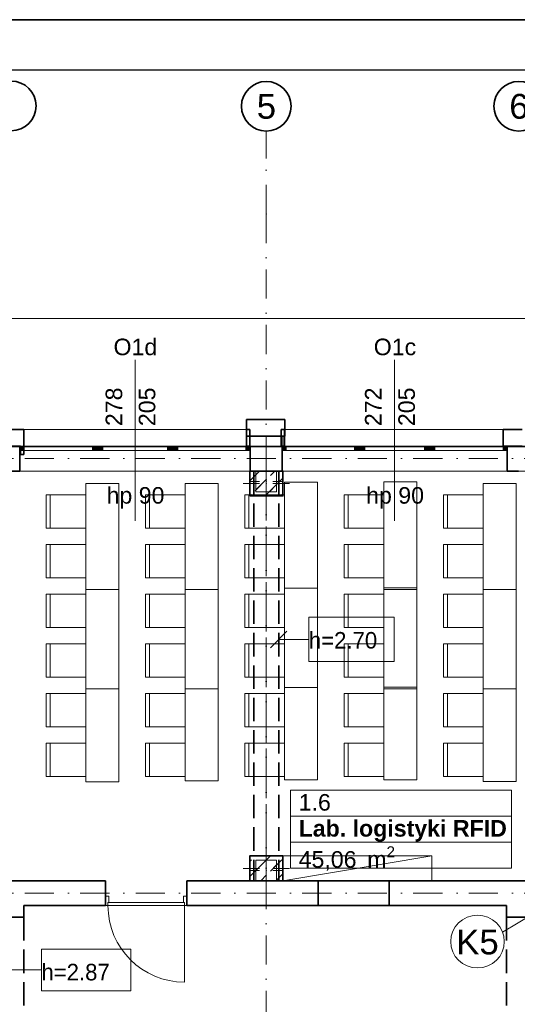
# Model space of a CAD drawing. Header units: millimetres. Extents: x -34676 to 172266, y 39940 to 476087.
# Tile 163 of 256: x 37943 to 43953, y 316783 to 328677. Entities that reach past the tile are written whole.
import ezdxf
from ezdxf.lldxf.tags import DXFTag

# ---------------------------------------------------------------- set-up
doc = ezdxf.new("R2010")
doc.units = ezdxf.units.MM
doc.header["$MEASUREMENT"] = 0
doc.linetypes.add('Krawędzie ukryte', pattern=[3.912222, 2.822222, -1.09])
doc.linetypes.add('Kropki i Kreski', pattern=[6.702778, 3.527778, -1.763889, 0, -1.411111])
for name, color, linetype in [('#podkład', 252, 'Continuous'), ('- A - ocieplenie', 7, 'Continuous'), ('- strefy pomieszczeń', 7, 'Continuous'), ('2D - Ogólne', 7, 'Continuous'), ('_TABELA', 7, 'Continuous'), ('Drzwi Archicad', 7, 'Continuous'), ('IS_Text_Pion_Wodociag', 7, 'Continuous'), ('Konstrukcja - Belki', 7, 'Continuous'), ('Konstrukcja - Dach', 7, 'Continuous'), ('Konstrukcja - Siatka mod', 7, 'Continuous'), ('Konstrukcja - Stropy', 7, 'Continuous'), ('Konstrukcja - Słupy', 7, 'Continuous'), ('Konstrukcja - Ściany nośne wew..P', 7, 'Continuous'), ('Konstrukcja - Ściany zewnętrzne', 7, 'Continuous'), ('Okna Archicada', 7, 'Continuous'), ('Opisy - Etykiety', 7, 'Continuous'), ('Wnętrze - Umeblowanie', 7, 'Continuous'), ('z JAN', 7, 'Continuous'), ('Znaczniki okien Archicada', 7, 'Continuous')]:
    doc.layers.add(name, color=color, linetype=linetype)
doc.styles.get("Standard").update_dxf_attribs({"font": 'arial.ttf'})
doc.styles.add('STYL_AUTOMATYCZNY_1', font='arial.ttf')
doc.styles.add('STYL_AUTOMATYCZNY_2', font='arial.ttf')
doc.styles.add('STYL_AUTOMATYCZNY_5', font='arial.ttf')
tags = doc.linetypes.add('SOLID', pattern=[10, 10, 0]).pattern_tags.tags
tags[6:7] = [DXFTag(74, 4), DXFTag(75, 0), DXFTag(340, '0'), DXFTag(46, 0.0), DXFTag(50, 0.0), DXFTag(44, 0.0), DXFTag(45, 0.0)]
tags[4:5] = [DXFTag(74, 4), DXFTag(75, 0), DXFTag(340, '0'), DXFTag(46, 0.0), DXFTag(50, 0.0), DXFTag(44, 0.0), DXFTag(45, 0.0)]
pattern_1 = [(45, (-208051.03, 604918.2), (-183.84776, 183.84776), []), (45, (-208142.95, 605010.13), (-183.84776, 183.84776), [195, -65])]

# ---------------------------------------------------------------- blocks, each defined once
blk = doc.blocks.new('ILHKGJHF')
at = {"layer": 'Konstrukcja - Słupy', "linetype": 'Continuous', "lineweight": 25}
h = blk.add_hatch(dxfattribs=at)
h.set_pattern_fill('Beton_zbrojony_0003', color=252, style=0, pattern_type=2)
h.set_pattern_definition(pattern_1)
h.paths.add_polyline_path([(40328, 328290), (40728, 328290), (40728, 328590), (40328, 328590)])
h = blk.add_hatch(dxfattribs=at)
h.set_pattern_fill('Beton_zbrojony_0003', color=252, style=0, pattern_type=2)
h.set_pattern_definition(pattern_1)
h.paths.add_polyline_path([(40403, 328340), (40653, 328340), (40653, 328590), (40403, 328590)])
h = blk.add_hatch(dxfattribs=at)
h.set_pattern_fill('Beton_zbrojony_0003', color=252, style=0, pattern_type=2)
h.set_pattern_definition(pattern_1)
h.paths.add_polyline_path([(40328, 323640), (40728, 323640), (40728, 323940), (40328, 323940)])
h = blk.add_hatch(dxfattribs=at)
h.set_pattern_fill('Beton_zbrojony_0003', color=252, style=0, pattern_type=2)
h.set_pattern_definition(pattern_1)
h.paths.add_polyline_path([(40403, 323639), (40653, 323639), (40653, 323889), (40403, 323889)])
at = {"layer": 'Okna Archicada', "linetype": 'Continuous', "lineweight": 13}
for points in [[(37553, 328890), (37553, 328840), (37603, 328840), (37603, 328890)], [(38478, 328840), (38478, 328890), (38428, 328890), (38428, 328840)], [(38478, 328890), (38478, 328840), (38553, 328840), (38553, 328890)], [(39408, 328840), (39408, 328890), (39333, 328890), (39333, 328840)], [(39408, 328890), (39408, 328840), (39458, 328840), (39458, 328890)], [(40333, 328840), (40333, 328890), (40283, 328890), (40283, 328840)], [(40718, 328890), (40718, 328840), (40768, 328840), (40768, 328890)], [(41643, 328840), (41643, 328890), (41593, 328890), (41593, 328840)], [(41643, 328890), (41643, 328840), (41718, 328840), (41718, 328890)], [(42513, 328840), (42513, 328890), (42438, 328890), (42438, 328840)], [(42513, 328890), (42513, 328840), (42563, 328840), (42563, 328890)], [(43438, 328840), (43438, 328890), (43388, 328890), (43388, 328840)]]:
    blk.add_hatch(color=252, dxfattribs=at).paths.add_polyline_path(points)
at = {"layer": '- A - ocieplenie', "color": 252, "linetype": 'Continuous', "lineweight": 35, "ltscale": 100}
for p, q in [((37598, 328940), (37598, 329090)), ((40288, 328940), (40288, 329090)), ((40747, 328940), (40747, 329090)), ((43388, 328940), (43388, 329090)), ((37598, 328890), (37598, 328940)), ((40288, 328890), (40288, 328940)), ((40747, 328890), (40747, 328940)), ((43388, 328890), (43388, 328940))]:
    blk.add_line(p, q, dxfattribs=at)
at = {"layer": '- A - ocieplenie', "color": 252, "linetype": 'Continuous', "lineweight": 35, "ltscale": 100, "flags": 128}
for points in [[(40751, 329211), (40288, 329211)], [(40288, 329211), (40288, 329011)], [(40751, 329011), (40751, 329211)], [(37598, 329090), (37358, 329090)], [(40328, 329090), (40288, 329090)], [(40288, 329011), (40751, 329011)], [(40328, 328890), (40328, 329090)], [(40747, 329090), (40707, 329090)], [(40707, 329090), (40707, 328890)], [(43618, 329090), (43388, 329090)], [(37398, 328890), (37558, 328890)], [(37558, 328890), (37558, 328790)], [(37598, 328790), (37598, 328890)], [(40288, 328890), (40328, 328890)], [(40707, 328890), (40747, 328890)], [(43388, 328890), (43618, 328890)], [(37558, 328790), (37598, 328790)]]:
    blk.add_lwpolyline(points, dxfattribs=at)
at = {"layer": '- strefy pomieszczeń', "color": 252, "linetype": 'Continuous', "lineweight": 13, "ltscale": 100}
for p, q in [((40819, 324734), (43488, 324734)), ((40819, 324420), (40819, 324734)), ((43488, 324734), (43488, 324420)), ((43488, 324420), (40819, 324420)), ((40819, 324420), (43488, 324420)), ((40819, 324106), (40819, 324420)), ((43488, 324420), (43488, 324106)), ((43488, 324106), (40819, 324106)), ((40819, 324106), (43488, 324106)), ((40819, 323791), (40819, 324106)), ((43488, 324106), (43488, 323791)), ((43488, 323791), (40819, 323791))]:
    blk.add_line(p, q, dxfattribs=at)
at = {"color": 252, "linetype": 'Continuous', "lineweight": 35, "ltscale": 100, "flags": 128}
for points in [[(39568, 323340), (39568, 323640)], [(42014, 323640), (41154, 323640)], [(41154, 323340), (42014, 323340)]]:
    blk.add_lwpolyline(points, dxfattribs=at)
at = {"layer": '2D - Ogólne', "color": 252, "linetype": 'Continuous', "lineweight": 13, "ltscale": 100}
for p, q in [((38748, 327161), (38348, 327161)), ((39948, 327161), (39548, 327161)), ((41148, 327175), (40748, 327175)), ((42347, 327161), (41947, 327161)), ((42348, 327181), (41948, 327181)), ((43548, 327161), (43148, 327161)), ((38748, 325961), (38348, 325961)), ((39948, 325961), (39548, 325961)), ((41148, 325975), (40748, 325975)), ((42347, 325961), (41947, 325961)), ((42348, 325981), (41948, 325981)), ((43548, 325961), (43148, 325961))]:
    blk.add_line(p, q, dxfattribs=at)
at = {"layer": 'Drzwi Archicad', "color": 252, "linetype": 'Continuous', "lineweight": 35, "ltscale": 100}
for p, q in [((38588, 323455), (38588, 323640)), ((39568, 323455), (39568, 323640)), ((38588, 323340), (38588, 323455)), ((38588, 323340), (38588, 323455)), ((39568, 323340), (39568, 323455)), ((39568, 323340), (39568, 323455))]:
    blk.add_line(p, q, dxfattribs=at)
at = {"layer": 'Drzwi Archicad', "color": 252, "linetype": 'Continuous', "lineweight": 13, "ltscale": 100}
for p, q in [((38588, 323340), (38588, 323455)), ((38588, 323455), (38628, 323455)), ((38628, 323455), (38628, 323380)), ((39528, 323380), (39528, 323455)), ((39528, 323455), (39568, 323455)), ((39568, 323455), (39568, 323340)), ((38616, 323340), (38588, 323340)), ((38628, 323380), (38616, 323380)), ((38616, 323380), (38616, 323340)), ((39540, 323380), (38616, 323380)), ((38616, 323380), (38616, 323340)), ((38616, 323340), (39540, 323340)), ((39540, 323380), (39528, 323380)), ((39540, 323340), (39540, 323380)), ((39540, 323340), (39540, 323380)), ((39540, 323340), (39540, 322416)), ((39568, 323340), (39540, 323340))]:
    blk.add_line(p, q, dxfattribs=at)
blk.add_arc((39540, 323340), 924, 180, 270, dxfattribs=at)
at = {"layer": 'Konstrukcja - Belki', "color": 252, "linetype": 'Krawędzie ukryte', "lineweight": 35, "ltscale": 100}
for p, q in [((40378, 328590), (40378, 323640)), ((40378, 328590), (40678, 328590)), ((40678, 328590), (40678, 323640)), ((40378, 323640), (40678, 323640)), ((37298, 323200), (37598, 323200)), ((37598, 323200), (37598, 321301)), ((43428, 323200), (43428, 321280)), ((43428, 323200), (43728, 323200))]:
    blk.add_line(p, q, dxfattribs=at)
at = {"layer": 'Konstrukcja - Belki', "color": 252, "linetype": 'Kropki i Kreski', "lineweight": 13, "ltscale": 100}
blk.add_line((40528, 328590), (40528, 323640), dxfattribs=at)
at = {"layer": 'Konstrukcja - Dach', "color": 252, "linetype": 'Continuous', "lineweight": 13, "ltscale": 100}
for p, q in [((22498, 330450), (46548, 330431)), ((46548, 328890), (22498, 328890)), ((46548, 328884), (22498, 328884))]:
    blk.add_line(p, q, dxfattribs=at)
at = {"layer": 'Konstrukcja - Siatka mod', "color": 252, "linetype": 'Kropki i Kreski', "lineweight": 13, "ltscale": 100}
for p, q in [((40528, 331696), (40528, 332696)), ((40528, 331696), (40528, 314732)), ((20180, 328740), (49625, 328740)), ((20180, 323490), (49625, 323490))]:
    blk.add_line(p, q, dxfattribs=at)
at = {"layer": 'Konstrukcja - Siatka mod', "color": 252, "linetype": 'Continuous', "lineweight": 35, "ltscale": 100}
for centre in [(37448, 333001), (40528, 332996), (43578, 332996)]:
    blk.add_circle(centre, 300, dxfattribs=at)
at = {"layer": 'Konstrukcja - Siatka mod', "color": 252, "linetype": 'Kropki i Kreski', "lineweight": 13, "ltscale": 100}
blk.add_point((40528, 331696), dxfattribs=at)
blk.add_point((40528, 331696), dxfattribs=at)
at = {"layer": 'Konstrukcja - Stropy', "color": 252, "linetype": 'Continuous', "lineweight": 13, "ltscale": 100}
blk.add_line((49668, 328590), (22628, 328590), dxfattribs=at)
at = {"layer": 'Konstrukcja - Słupy', "color": 252, "linetype": 'Continuous', "lineweight": 13, "ltscale": 100}
for p, q in [((40528, 328545), (40528, 328670)), ((40448, 328465), (40323, 328465)), ((40608, 328465), (40733, 328465)), ((40528, 328385), (40528, 328260)), ((40528, 323844), (40528, 323969)), ((40448, 323764), (40323, 323764)), ((40608, 323764), (40733, 323764)), ((40528, 323684), (40528, 323559))]:
    blk.add_line(p, q, dxfattribs=at)
at = {"layer": 'Konstrukcja - Słupy', "color": 252, "linetype": 'Continuous', "lineweight": 0, "ltscale": 100}
for p, q in [((40528, 328520), (40528, 328670)), ((40448, 328440), (40248, 328440)), ((40608, 328440), (40808, 328440)), ((40528, 328360), (40528, 328210)), ((40528, 323870), (40528, 324020)), ((40448, 323790), (40248, 323790)), ((40608, 323790), (40808, 323790)), ((40528, 323710), (40528, 323560))]:
    blk.add_line(p, q, dxfattribs=at)
at = {"layer": 'Konstrukcja - Słupy', "color": 252, "linetype": 'Continuous', "lineweight": 35, "ltscale": 100, "flags": 128}
for points in [[(40328, 328290), (40728, 328290), (40728, 328590), (40328, 328590)], [(40328, 323640), (40728, 323640), (40728, 323940), (40328, 323940)]]:
    blk.add_lwpolyline(points, close=True, dxfattribs=at)
at = {"layer": 'Konstrukcja - Słupy', "color": 252, "linetype": 'Continuous', "lineweight": 13, "ltscale": 100, "flags": 128}
for points in [[(40403, 328340), (40653, 328340), (40653, 328590), (40403, 328590)], [(40403, 323639), (40653, 323639), (40653, 323889), (40403, 323889)]]:
    blk.add_lwpolyline(points, close=True, dxfattribs=at)
at = {"layer": 'Konstrukcja - Słupy', "color": 252, "linetype": 'Continuous', "lineweight": 13, "ltscale": 100}
for p in [(40528, 328465), (40528, 323764)]:
    blk.add_point(p, dxfattribs=at)
at = {"layer": 'Konstrukcja - Słupy', "color": 252, "linetype": 'Continuous', "lineweight": 0, "ltscale": 100}
for p in [(40528, 328440), (40528, 323790)]:
    blk.add_point(p, dxfattribs=at)
at = {"layer": 'Konstrukcja - Ściany nośne wew..P', "color": 252, "linetype": 'Continuous', "lineweight": 35, "ltscale": 100}
for p, q in [((38588, 323455), (38588, 323640)), ((41154, 323640), (41154, 323340)), ((42014, 323640), (42014, 323340)), ((38588, 323340), (38588, 323455))]:
    blk.add_line(p, q, dxfattribs=at)
at = {"layer": 'Konstrukcja - Ściany nośne wew..P', "color": 252, "linetype": 'Continuous', "lineweight": 35, "ltscale": 100, "flags": 128}
for points in [[(38588, 323640), (36859, 323640)], [(40328, 323640), (39568, 323640)], [(41154, 323640), (40728, 323640)], [(44261, 323640), (42014, 323640)], [(37598, 323200), (37598, 323340)], [(37598, 323340), (38588, 323340)], [(39568, 323340), (41154, 323340)], [(42014, 323340), (43428, 323340)], [(43428, 323340), (43428, 323200)], [(37298, 323200), (37598, 323200)], [(43428, 323200), (43728, 323200)]]:
    blk.add_lwpolyline(points, dxfattribs=at)
at = {"layer": 'Konstrukcja - Ściany zewnętrzne', "color": 252, "linetype": 'Continuous', "lineweight": 35, "ltscale": 100}
for p, q in [((37553, 328890), (37553, 328840)), ((40333, 328890), (40333, 328840)), ((40718, 328890), (40718, 328840)), ((43438, 328890), (43438, 328840)), ((37553, 328840), (37553, 328590)), ((40333, 328840), (40333, 328590)), ((40718, 328840), (40718, 328590)), ((43438, 328840), (43438, 328590))]:
    blk.add_line(p, q, dxfattribs=at)
at = {"layer": 'Konstrukcja - Ściany zewnętrzne', "color": 252, "linetype": 'Continuous', "lineweight": 13, "ltscale": 100, "flags": 128}
blk.add_lwpolyline([(40728, 328890), (40728, 329010), (40328, 329010), (40328, 328890)], dxfattribs=at)
at = {"layer": 'Konstrukcja - Ściany zewnętrzne', "color": 252, "linetype": 'Continuous', "lineweight": 35, "ltscale": 100, "flags": 128}
for points in [[(37553, 328890), (37413, 328890)], [(43573, 328890), (43438, 328890)], [(37413, 328590), (37553, 328590)], [(40333, 328590), (40403, 328590)], [(40653, 328590), (40718, 328590)], [(43438, 328590), (43573, 328590)]]:
    blk.add_lwpolyline(points, dxfattribs=at)
at = {"layer": 'Okna Archicada', "color": 252, "linetype": 'Continuous', "lineweight": 13, "ltscale": 100}
for p, q in [((37598, 329090), (40288, 329090)), ((40747, 329090), (43388, 329090)), ((40333, 328890), (37553, 328890)), ((37553, 328890), (37603, 328890)), ((37598, 328890), (40288, 328890)), ((37603, 328890), (37603, 328840)), ((37603, 328890), (38428, 328890)), ((38428, 328840), (38428, 328890)), ((38428, 328890), (38478, 328890)), ((38478, 328890), (38553, 328890)), ((38553, 328890), (38553, 328840)), ((38553, 328890), (39333, 328890)), ((39333, 328840), (39333, 328890)), ((39333, 328890), (39408, 328890)), ((39408, 328890), (39458, 328890)), ((39458, 328890), (39458, 328840)), ((39458, 328890), (40283, 328890)), ((40283, 328840), (40283, 328890)), ((40283, 328890), (40333, 328890)), ((43438, 328890), (40718, 328890)), ((40718, 328890), (40768, 328890)), ((40747, 328890), (43388, 328890)), ((40768, 328890), (40768, 328840)), ((40768, 328890), (41593, 328890)), ((41593, 328840), (41593, 328890)), ((41593, 328890), (41643, 328890)), ((41643, 328890), (41718, 328890)), ((41718, 328890), (41718, 328840)), ((41718, 328890), (42438, 328890)), ((42438, 328840), (42438, 328890)), ((42438, 328890), (42513, 328890)), ((42513, 328890), (42563, 328890)), ((42563, 328890), (42563, 328840)), ((42563, 328890), (43388, 328890)), ((43388, 328840), (43388, 328890)), ((43388, 328890), (43438, 328890)), ((37603, 328840), (37553, 328840)), ((38428, 328840), (37603, 328840)), ((38478, 328840), (38428, 328840)), ((38553, 328840), (38478, 328840)), ((39333, 328840), (38553, 328840)), ((39408, 328840), (39333, 328840)), ((39458, 328840), (39408, 328840)), ((40283, 328840), (39458, 328840)), ((40333, 328840), (40283, 328840)), ((40768, 328840), (40718, 328840)), ((41593, 328840), (40768, 328840)), ((41643, 328840), (41593, 328840)), ((41718, 328840), (41643, 328840)), ((42438, 328840), (41718, 328840)), ((42513, 328840), (42438, 328840)), ((42563, 328840), (42513, 328840)), ((43388, 328840), (42563, 328840)), ((43438, 328840), (43388, 328840)), ((40333, 328590), (37553, 328590)), ((43438, 328590), (40718, 328590))]:
    blk.add_line(p, q, dxfattribs=at)
at = {"layer": 'Okna Archicada', "color": 252, "linetype": 'Continuous', "lineweight": 35, "ltscale": 100}
for p, q in [((37598, 328940), (37598, 329090)), ((40288, 328940), (40288, 329090)), ((40747, 328940), (40747, 329090)), ((43388, 328940), (43388, 329090)), ((37553, 328890), (37553, 328840)), ((37553, 328890), (37553, 328840)), ((37598, 328890), (37598, 328940)), ((40288, 328890), (40288, 328940)), ((40333, 328890), (40333, 328840)), ((40333, 328890), (40333, 328840)), ((40718, 328890), (40718, 328840)), ((40718, 328890), (40718, 328840)), ((40747, 328890), (40747, 328940)), ((43388, 328890), (43388, 328940)), ((43438, 328890), (43438, 328840)), ((43438, 328890), (43438, 328840)), ((37553, 328840), (37553, 328590)), ((40333, 328840), (40333, 328590)), ((40718, 328840), (40718, 328590)), ((43438, 328840), (43438, 328590))]:
    blk.add_line(p, q, dxfattribs=at)
at = {"layer": 'Opisy - Etykiety', "color": 252, "linetype": 'Continuous', "lineweight": 20, "ltscale": 100}
for p, q in [((42073, 326824), (41042, 326824)), ((41042, 326824), (41042, 326288)), ((42073, 326288), (42073, 326824)), ((40778, 326656), (40578, 326456)), ((40678, 326556), (41042, 326556)), ((41042, 326288), (42073, 326288))]:
    blk.add_line(p, q, dxfattribs=at)
at = {"layer": 'Opisy - Etykiety', "color": 252, "linetype": 'Continuous', "lineweight": 13, "ltscale": 100}
for p, q in [((38893, 322816), (37812, 322816)), ((37812, 322816), (37812, 322310)), ((38893, 322310), (38893, 322816)), ((37448, 322563), (37812, 322563)), ((37812, 322310), (38893, 322310))]:
    blk.add_line(p, q, dxfattribs=at)
at = {"layer": 'Wnętrze - Umeblowanie', "color": 252, "linetype": 'Continuous', "lineweight": 13, "ltscale": 100}
for p, q in [((37918, 328301), (37918, 327901)), ((39118, 328301), (39118, 327901)), ((40318, 328301), (40318, 327901)), ((41518, 328301), (41518, 327901)), ((42718, 328301), (42718, 327901)), ((37918, 327701), (37918, 327301)), ((39118, 327701), (39118, 327301)), ((40318, 327701), (40318, 327301)), ((41518, 327701), (41518, 327301)), ((42718, 327701), (42718, 327301)), ((37918, 327101), (37918, 326701)), ((39118, 327101), (39118, 326701)), ((40318, 327101), (40318, 326701)), ((41518, 327101), (41518, 326701)), ((42718, 327101), (42718, 326701)), ((37918, 326501), (37918, 326101)), ((39118, 326501), (39118, 326101)), ((40318, 326501), (40318, 326101)), ((41518, 326501), (41518, 326101)), ((42718, 326501), (42718, 326101)), ((37918, 325901), (37918, 325501)), ((39118, 325901), (39118, 325501)), ((40318, 325901), (40318, 325501)), ((41518, 325901), (41518, 325501)), ((42718, 325901), (42718, 325501)), ((37918, 325301), (37918, 324901)), ((39118, 325301), (39118, 324901)), ((40318, 325301), (40318, 324901)), ((41518, 325301), (41518, 324901)), ((42718, 325301), (42718, 324901)), ((40728, 323640), (42528, 323940))]:
    blk.add_line(p, q, dxfattribs=at)
at = {"layer": 'Wnętrze - Umeblowanie', "color": 252, "linetype": 'Continuous', "lineweight": 13, "ltscale": 100, "flags": 128}
for points in [[(38748, 328441), (38748, 324836), (38348, 324836), (38348, 328441)], [(39948, 328441), (39948, 324846), (39548, 324846), (39548, 328441)], [(41148, 328455), (41148, 324861), (40748, 324861), (40748, 328455)], [(42348, 328461), (42348, 324861), (41948, 324861), (41948, 328461)], [(43548, 328441), (43548, 324841), (43148, 324841), (43148, 328441)], [(38348, 328301), (38348, 327901), (37868, 327901), (37868, 328301)], [(39548, 328301), (39548, 327901), (39068, 327901), (39068, 328301)], [(40748, 328301), (40748, 327901), (40268, 327901), (40268, 328301)], [(41948, 328301), (41948, 327901), (41468, 327901), (41468, 328301)], [(43148, 328301), (43148, 327901), (42668, 327901), (42668, 328301)], [(38348, 327701), (38348, 327301), (37868, 327301), (37868, 327701)], [(39548, 327701), (39548, 327301), (39068, 327301), (39068, 327701)], [(40748, 327701), (40748, 327301), (40268, 327301), (40268, 327701)], [(41948, 327701), (41948, 327301), (41468, 327301), (41468, 327701)], [(43148, 327701), (43148, 327301), (42668, 327301), (42668, 327701)], [(38348, 327101), (38348, 326701), (37868, 326701), (37868, 327101)], [(39548, 327101), (39548, 326701), (39068, 326701), (39068, 327101)], [(40748, 327101), (40748, 326701), (40268, 326701), (40268, 327101)], [(41948, 327101), (41948, 326701), (41468, 326701), (41468, 327101)], [(43148, 327101), (43148, 326701), (42668, 326701), (42668, 327101)], [(38348, 326501), (38348, 326101), (37868, 326101), (37868, 326501)], [(39548, 326501), (39548, 326101), (39068, 326101), (39068, 326501)], [(40748, 326501), (40748, 326101), (40268, 326101), (40268, 326501)], [(41948, 326501), (41948, 326101), (41468, 326101), (41468, 326501)], [(43148, 326501), (43148, 326101), (42668, 326101), (42668, 326501)], [(38348, 325901), (38348, 325501), (37868, 325501), (37868, 325901)], [(39548, 325901), (39548, 325501), (39068, 325501), (39068, 325901)], [(40748, 325901), (40748, 325501), (40268, 325501), (40268, 325901)], [(41948, 325901), (41948, 325501), (41468, 325501), (41468, 325901)], [(43148, 325901), (43148, 325501), (42668, 325501), (42668, 325901)], [(38348, 325301), (38348, 324901), (37868, 324901), (37868, 325301)], [(39548, 325301), (39548, 324901), (39068, 324901), (39068, 325301)], [(40748, 325301), (40748, 324901), (40268, 324901), (40268, 325301)], [(41948, 325301), (41948, 324901), (41468, 324901), (41468, 325301)], [(43148, 325301), (43148, 324901), (42668, 324901), (42668, 325301)], [(40728, 323640), (42528, 323640), (42528, 323940), (40728, 323940)]]:
    blk.add_lwpolyline(points, close=True, dxfattribs=at)
at = {"layer": 'z JAN', "color": 252, "linetype": 'Continuous', "lineweight": 13, "ltscale": 100}
for p, q in [((22498, 330431), (46428, 330431)), ((49818, 328891), (22498, 328891))]:
    blk.add_line(p, q, dxfattribs=at)
at = {"layer": 'Znaczniki okien Archicada', "color": 252, "linetype": 'Continuous', "lineweight": 13, "ltscale": 100}
for p, q in [((38943, 329933), (38943, 327990)), ((42078, 329933), (42078, 327990))]:
    blk.add_line(p, q, dxfattribs=at)
at = {"layer": '- strefy pomieszczeń', "color": 252, "linetype": 'Continuous', "lineweight": 13, "char_height": 200, "attachment_point": 1}
for s, insert, style in [('\\A1;{\\pql;\\pt0,100;\\fArial|b0|i0|c238|p0;\\W1.000000;1.6\\fArial|b0|i0|c238|p0;\\W1.000000;\\A1{\\H.66x;\\S^  ;}\\fArial|b0|i0|c238|p0;\\W1.000000;\\fArial|b0|i0|c238|p0;\\W1.000000;\\A1{\\H.66x;\\S^  ;}}', (40919, 324688), 'STYL_AUTOMATYCZNY_1'), ('\\A1;{\\pql;\\pt0,100;\\fArial|b1|i0|c238|p0;\\W1.000000;Lab. logistyki RFID\\fArial|b1|i0|c238|p0;\\W1.000000;\\A1{\\H.66x;\\S^  ;}\\fArial|b1|i0|c238|p0;\\W1.000000;\\fArial|b1|i0|c238|p0;\\W1.000000;\\A1{\\H.66x;\\S^  ;}}', (40919, 324374), 'STYL_AUTOMATYCZNY_2'), ('\\A1;{\\pql;\\pt0,100;\\fArial|b0|i0|c238|p0;\\W1.000000;45,06\\fArial|b0|i0|c238|p0;\\W1.000000;\\A1{\\H.66x;\\S^  ;}\\fArial|b0|i0|c238|p0;\\W1.000000; m\\fArial|b0|i0|c238|p0;\\W1.000000;\\A1{\\H.66x;\\S2^  ;}}', (40919, 324057), 'STYL_AUTOMATYCZNY_1')]:
    blk.add_mtext(s, dxfattribs=dict(at, insert=insert, style=style))
at = {"layer": 'Konstrukcja - Siatka mod', "color": 252, "linetype": 'Continuous', "lineweight": 13, "char_height": 300, "attachment_point": 1, "style": 'STYL_AUTOMATYCZNY_1'}
for s, insert in [('\\A1;{\\pql;\\pt0;\\fArial|b0|i0|c238|p0;\\W1.000000;5}', (40413, 333146)), ('\\A1;{\\pql;\\pt0;\\fArial|b0|i0|c238|p0;\\W1.000000;6}', (43463, 333146))]:
    blk.add_mtext(s, dxfattribs=dict(at, insert=insert))
at = {"layer": 'Opisy - Etykiety', "color": 252, "linetype": 'Continuous', "lineweight": 20, "insert": (41042, 326544), "char_height": 200, "attachment_point": 4, "style": 'STYL_AUTOMATYCZNY_5'}
blk.add_mtext('\\A1;{\\pql;\\fGeneva|b0|i0|c0|p0;\\W1.000000;h=\\fGeneva CE|b0|i0|c0|p0;\\W1.000000;2.\\fGeneva CE|b0|i0|c0|p0;\\W1.000000;7\\fGeneva CE|b0|i0|c0|p0;\\W1.000000;0}', dxfattribs=at)
at = {"layer": 'Opisy - Etykiety', "color": 252, "linetype": 'Continuous', "lineweight": 13, "insert": (37812, 322536), "char_height": 200.01, "attachment_point": 4, "style": 'STYL_AUTOMATYCZNY_5'}
blk.add_mtext('\\A1;{\\pql;\\fGeneva|b0|i0|c0|p0;\\W1.000000;h=\\fGeneva CE|b0|i0|c0|p0;\\H0.999967x;\\W1.000000;2.87}', dxfattribs=at)
at = {"layer": 'Znaczniki okien Archicada', "color": 252, "linetype": 'Continuous', "lineweight": 15, "char_height": 200, "attachment_point": 7, "style": 'STYL_AUTOMATYCZNY_1'}
for s, insert in [('\\A1;{\\pql;\\pt0;\\fArial|b0|i0|c238|p0;\\W1.000000;O1d\\fArial|b0|i0|c238|p0;\\W1.000000;\\fArial|b0|i0|c238|p0;\\W1.000000;\\fArial|b0|i0|c238|p0;\\W1.000000;}', (38683, 329987)), ('\\A1;{\\pql;\\pt0;\\fArial|b0|i0|c238|p0;\\W1.000000;O1c\\fArial|b0|i0|c238|p0;\\W1.000000;\\fArial|b0|i0|c238|p0;\\W1.000000;\\fArial|b0|i0|c238|p0;\\W1.000000;}', (41826, 329987)), ('\\A1;{\\pql;\\pt0;\\fArial|b0|i0|c238|p0;\\W1.000000;hp 90\\fArial|b0|i0|c238|p0;\\W1.000000;\\A1{\\H.66x;\\S^  ;}\\fArial|b0|i0|c238|p0;\\W1.000000;\\fArial|b0|i0|c238|p0;\\W1.000000;}', (38599, 328136)), ('\\A1;{\\pql;\\pt0;\\fArial|b0|i0|c238|p0;\\W1.000000;hp 90\\fArial|b0|i0|c238|p0;\\W1.000000;\\A1{\\H.66x;\\S^  ;}\\fArial|b0|i0|c238|p0;\\W1.000000;\\fArial|b0|i0|c238|p0;\\W1.000000;}', (41734, 328136))]:
    blk.add_mtext(s, dxfattribs=dict(at, insert=insert))
at = {"layer": 'Znaczniki okien Archicada', "color": 252, "linetype": 'Continuous', "lineweight": 15, "char_height": 200, "attachment_point": 7, "rotation": 90, "style": 'STYL_AUTOMATYCZNY_1'}
for s, insert in [('\\A1;{\\pql;\\pt0;\\fArial|b0|i0|c238|p0;\\W1.000000;278\\fArial|b0|i0|c238|p0;\\W1.000000;\\A1{\\H.66x;\\S^  ;}\\fArial|b0|i0|c238|p0;\\W1.000000;\\fArial|b0|i0|c238|p0;\\W1.000000;}', (38846, 329133)), ('\\A1;{\\pql;\\pt0;\\fArial|b0|i0|c238|p0;\\W1.000000;205\\fArial|b0|i0|c238|p0;\\W1.000000;\\A1{\\H.66x;\\S^  ;}\\fArial|b0|i0|c238|p0;\\W1.000000;\\fArial|b0|i0|c238|p0;\\W1.000000;}', (39246, 329133)), ('\\A1;{\\pql;\\pt0;\\fArial|b0|i0|c238|p0;\\W1.000000;272\\fArial|b0|i0|c238|p0;\\W1.000000;\\A1{\\H.66x;\\S^  ;}\\fArial|b0|i0|c238|p0;\\W1.000000;\\fArial|b0|i0|c238|p0;\\W1.000000;}', (41978, 329133)), ('\\A1;{\\pql;\\pt0;\\fArial|b0|i0|c238|p0;\\W1.000000;205\\fArial|b0|i0|c238|p0;\\W1.000000;\\A1{\\H.66x;\\S^  ;}\\fArial|b0|i0|c238|p0;\\W1.000000;\\fArial|b0|i0|c238|p0;\\W1.000000;}', (42381, 329133))]:
    blk.add_mtext(s, dxfattribs=dict(at, insert=insert))

msp = doc.modelspace()

# ---------------------------------------------------------------- linework, layer by layer
at = {"layer": '_TABELA', "color": 7}
msp.add_lwpolyline([(14869, 328677), (56869, 328677), (14869, 328677), (14869, 298977), (56869, 298977), (56869, 328677)], dxfattribs=at)
msp.add_lwpolyline([(56269, 328067), (17369, 328067), (17369, 299587), (56269, 299587)], close=True, dxfattribs=at)
at = {"layer": 'IS_Text_Pion_Wodociag', "color": 7, "linetype": 'SOLID', "lineweight": 18, "ltscale": 10}
msp.add_line((43775, 317654), (44152, 317880), dxfattribs=at)
msp.add_ellipse((43472, 317541), major_axis=(324, 0), ratio=0.983333, dxfattribs=at)

# ---------------------------------------------------------------- block references
at = {"layer": '#podkład'}
msp.add_blockref('ILHKGJHF', (393, -5365), dxfattribs=at)

# ---------------------------------------------------------------- texts
at = {"layer": 'IS_Text_Pion_Wodociag', "color": 7, "linetype": 'SOLID', "lineweight": 18, "ltscale": 10, "insert": (43472, 317382), "char_height": 300, "attachment_point": 8}
msp.add_mtext('K5', dxfattribs=at)

doc.saveas('drawing.dxf')
